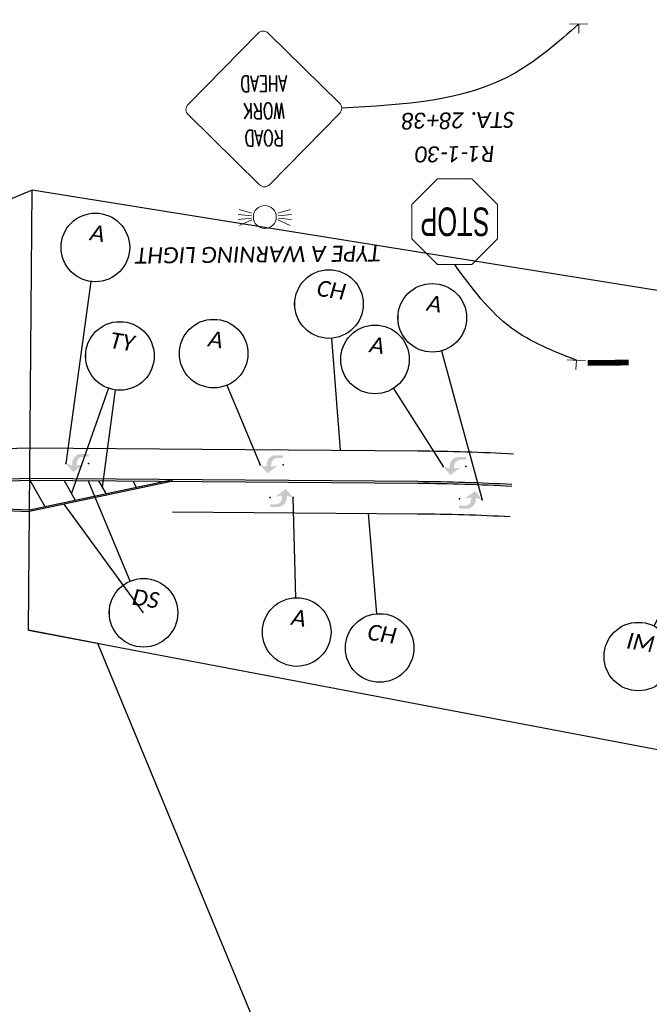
# Model space of a CAD drawing. Header units: feet. Extents: x 2244015 to 2247220, y 592506 to 600255.
# Tile 9 of 12: x 2246003 to 2246224, y 596058 to 596402. Entities that reach past the tile are written whole.
import ezdxf
from ezdxf import colors
from ezdxf.entities.mleader import LeaderData, LeaderLine
from ezdxf.enums import TextEntityAlignment as Align
from ezdxf.math import Vec2, Vec3

# ---------------------------------------------------------------- set-up
doc = ezdxf.new("R2010")
doc.units = ezdxf.units.FT
doc.header["$MEASUREMENT"] = 0
doc.set_wipeout_variables(frame=1)
doc.linetypes.add('dsolidcl', pattern=[0])
for name, color, linetype in [('MT_P_Stop_Line', 7, 'Continuous'), ('PM_P_Cells', 7, 'Continuous'), ('PM_P_Channelizing_Line', 7, 'Continuous'), ('PM_P_CL_Double_Solid', 2, 'dsolidcl'), ('PM_P_Transverse_Line', 7, 'Continuous'), ('SN_P_Signs', 120, 'Continuous'), ('SN_X_Public', 3, 'Continuous'), ('TX_P_20', 7, 'Continuous')]:
    doc.layers.add(name, color=color, linetype=linetype)
doc.layers.add('PM_P_Cells (Construction)', color=7, linetype='Continuous', lineweight=0)
doc.layers.add('SC_Scratch1', color=7, linetype='Continuous', plot=False)
doc.styles.add('P_Slanted_Normal', font='calibrii.ttf', dxfattribs={"height": 0.14})
doc.styles.add('S', font='SIMPLEX', dxfattribs={"width": 0.7})
doc.styles.add('Straight-Normal', font='font30.shx', dxfattribs={"height": 0.14})

# ---------------------------------------------------------------- blocks, each defined once
blk = doc.blocks.new('PMRTP')
at = {"layer": 'PM_P_Cells', "linetype": 'Continuous', "lineweight": 0}
blk.add_hatch(color=7, dxfattribs=at).paths.add_polyline_path([(-5.52, 3.33, -0.418865), (-2.24, 0), (-2.24, 0), (-2.24, -0.67), (0, 0), (-2.56, -3), (-6.08, -0.33), (-3.84, -0.67), (-3.84, 0.04, 0.414214), (-6.14, 2.33), (-8, 2.33), (-8, 3.33)])
at = {"layer": 'PM_P_Cells (Construction)', "color": 7, "linetype": 'Continuous', "lineweight": 30}
for p in [(-8, 0), (0, 0)]:
    blk.add_point(p, dxfattribs=at)
blk = doc.blocks.new('*U1048')
blk.add_wipeout([(-0.298, 0.023), (-0.2955, 0.0451), (-0.2906, 0.0699), (-0.2848, 0.0906), (-0.2772, 0.1119), (-0.2675, 0.1334), (-0.2565, 0.1534), (-0.2448, 0.1715), (-0.2336, 0.1865), (-0.2207, 0.2016), (-0.2056, 0.217), (-0.1877, 0.2327), (-0.1718, 0.2446), (-0.1581, 0.2537), (-0.1415, 0.2633), (-0.124, 0.272), (-0.105, 0.2799), (-0.0838, 0.2869), (-0.058, 0.2932), (-0.0359, 0.2967), (-0.0124, 0.2987), (0, 0.2989), (0.0216, 0.2981), (0.0435, 0.2957), (0.0689, 0.2909), (0.0901, 0.285), (0.1109, 0.2776), (0.1354, 0.2665), (0.1535, 0.2565), (0.17, 0.2459), (0.1872, 0.233), (0.2031, 0.2193), (0.2174, 0.2051), (0.2295, 0.1915), (0.2399, 0.1783), (0.253, 0.1592), (0.2635, 0.141), (0.2727, 0.1223), (0.2805, 0.1032), (0.2862, 0.086), (0.2911, 0.0679), (0.2941, 0.053), (0.2965, 0.0374), (0.2983, 0.018), (0.2989, 0), (0.2982, -0.0197), (0.2961, -0.0403), (0.2929, -0.0595), (0.2889, -0.0764), (0.2841, -0.0929), (0.2782, -0.1093), (0.2725, -0.1228), (0.2633, -0.1415), (0.2543, -0.157), (0.2448, -0.1714), (0.232, -0.1884), (0.2205, -0.2018), (0.2114, -0.2113), (0.198, -0.2239), (0.1884, -0.232), (0.1723, -0.2442), (0.1512, -0.2578), (0.1288, -0.2697), (0.1125, -0.2769), (0.0939, -0.2837), (0.0695, -0.2907), (0.0567, -0.2935), (0.0384, -0.2964), (0.0247, -0.2979), (0.0106, -0.2987), (0, -0.2989), (-0.0062, -0.2988), (-0.0176, -0.2984), (-0.0278, -0.2976), (-0.0396, -0.2962), (-0.0516, -0.2944), (-0.0643, -0.2919), (-0.0772, -0.2887), (-0.0923, -0.2843), (-0.1152, -0.2758), (-0.1348, -0.2668), (-0.1505, -0.2582), (-0.168, -0.2472), (-0.1821, -0.237), (-0.1989, -0.2231), (-0.218, -0.2045), (-0.2316, -0.1889), (-0.2458, -0.1701), (-0.2553, -0.1554), (-0.2655, -0.1372), (-0.2748, -0.1176), (-0.2828, -0.0969), (-0.2896, -0.0739), (-0.2939, -0.0542), (-0.297, -0.0333), (-0.2985, -0.0149), (-0.2989, 0)])
at = {"flags": 128}
blk.add_lwpolyline([(0.0063, -0.2999), (0.0398, -1.9067)], dxfattribs=at)
blk.add_circle((0, 0), 0.3)
at = {"style": 'P_Slanted_Normal', "flags": 8}
for tag, p in [('ITEMTYPE', (0, 0.125)), ('ITEMNUMBER', (0, -0.125))]:
    blk.add_attdef(tag, text='', height=0.14, dxfattribs=at).set_placement(p, align=Align.MIDDLE_CENTER)
blk = doc.blocks.new('*U1049')
blk.add_wipeout([(-0.298, 0.023), (-0.2955, 0.0451), (-0.2906, 0.0699), (-0.2848, 0.0906), (-0.2772, 0.1119), (-0.2675, 0.1334), (-0.2565, 0.1534), (-0.2448, 0.1715), (-0.2336, 0.1865), (-0.2207, 0.2016), (-0.2056, 0.217), (-0.1877, 0.2327), (-0.1718, 0.2446), (-0.1581, 0.2537), (-0.1415, 0.2633), (-0.124, 0.272), (-0.105, 0.2799), (-0.0838, 0.2869), (-0.058, 0.2932), (-0.0359, 0.2967), (-0.0124, 0.2987), (0, 0.2989), (0.0216, 0.2981), (0.0435, 0.2957), (0.0689, 0.2909), (0.0901, 0.285), (0.1109, 0.2776), (0.1354, 0.2665), (0.1535, 0.2565), (0.17, 0.2459), (0.1872, 0.233), (0.2031, 0.2193), (0.2174, 0.2051), (0.2295, 0.1915), (0.2399, 0.1783), (0.253, 0.1592), (0.2635, 0.141), (0.2727, 0.1223), (0.2805, 0.1032), (0.2862, 0.086), (0.2911, 0.0679), (0.2941, 0.053), (0.2965, 0.0374), (0.2983, 0.018), (0.2989, 0), (0.2982, -0.0197), (0.2961, -0.0403), (0.2929, -0.0595), (0.2889, -0.0764), (0.2841, -0.0929), (0.2782, -0.1093), (0.2725, -0.1228), (0.2633, -0.1415), (0.2543, -0.157), (0.2448, -0.1714), (0.232, -0.1884), (0.2205, -0.2018), (0.2114, -0.2113), (0.198, -0.2239), (0.1884, -0.232), (0.1723, -0.2442), (0.1512, -0.2578), (0.1288, -0.2697), (0.1125, -0.2769), (0.0939, -0.2837), (0.0695, -0.2907), (0.0567, -0.2935), (0.0384, -0.2964), (0.0247, -0.2979), (0.0106, -0.2987), (0, -0.2989), (-0.0062, -0.2988), (-0.0176, -0.2984), (-0.0278, -0.2976), (-0.0396, -0.2962), (-0.0516, -0.2944), (-0.0643, -0.2919), (-0.0772, -0.2887), (-0.0923, -0.2843), (-0.1152, -0.2758), (-0.1348, -0.2668), (-0.1505, -0.2582), (-0.168, -0.2472), (-0.1821, -0.237), (-0.1989, -0.2231), (-0.218, -0.2045), (-0.2316, -0.1889), (-0.2458, -0.1701), (-0.2553, -0.1554), (-0.2655, -0.1372), (-0.2748, -0.1176), (-0.2828, -0.0969), (-0.2896, -0.0739), (-0.2939, -0.0542), (-0.297, -0.0333), (-0.2985, -0.0149), (-0.2989, 0)])
at = {"flags": 128}
blk.add_lwpolyline([(0.1576, -0.2553), (0.5537, -0.8971)], dxfattribs=at)
blk.add_circle((0, 0), 0.3)
at = {"style": 'P_Slanted_Normal', "flags": 8}
for tag, p in [('ITEMTYPE', (0, 0.125)), ('ITEMNUMBER', (0, -0.125))]:
    blk.add_attdef(tag, text='', height=0.14, dxfattribs=at).set_placement(p, align=Align.MIDDLE_CENTER)
blk = doc.blocks.new('*U1050')
blk.add_wipeout([(-0.298, 0.023), (-0.2955, 0.0451), (-0.2906, 0.0699), (-0.2848, 0.0906), (-0.2772, 0.1119), (-0.2675, 0.1334), (-0.2565, 0.1534), (-0.2448, 0.1715), (-0.2336, 0.1865), (-0.2207, 0.2016), (-0.2056, 0.217), (-0.1877, 0.2327), (-0.1718, 0.2446), (-0.1581, 0.2537), (-0.1415, 0.2633), (-0.124, 0.272), (-0.105, 0.2799), (-0.0838, 0.2869), (-0.058, 0.2932), (-0.0359, 0.2967), (-0.0124, 0.2987), (0, 0.2989), (0.0216, 0.2981), (0.0435, 0.2957), (0.0689, 0.2909), (0.0901, 0.285), (0.1109, 0.2776), (0.1354, 0.2665), (0.1535, 0.2565), (0.17, 0.2459), (0.1872, 0.233), (0.2031, 0.2193), (0.2174, 0.2051), (0.2295, 0.1915), (0.2399, 0.1783), (0.253, 0.1592), (0.2635, 0.141), (0.2727, 0.1223), (0.2805, 0.1032), (0.2862, 0.086), (0.2911, 0.0679), (0.2941, 0.053), (0.2965, 0.0374), (0.2983, 0.018), (0.2989, 0), (0.2982, -0.0197), (0.2961, -0.0403), (0.2929, -0.0595), (0.2889, -0.0764), (0.2841, -0.0929), (0.2782, -0.1093), (0.2725, -0.1228), (0.2633, -0.1415), (0.2543, -0.157), (0.2448, -0.1714), (0.232, -0.1884), (0.2205, -0.2018), (0.2114, -0.2113), (0.198, -0.2239), (0.1884, -0.232), (0.1723, -0.2442), (0.1512, -0.2578), (0.1288, -0.2697), (0.1125, -0.2769), (0.0939, -0.2837), (0.0695, -0.2907), (0.0567, -0.2935), (0.0384, -0.2964), (0.0247, -0.2979), (0.0106, -0.2987), (0, -0.2989), (-0.0062, -0.2988), (-0.0176, -0.2984), (-0.0278, -0.2976), (-0.0396, -0.2962), (-0.0516, -0.2944), (-0.0643, -0.2919), (-0.0772, -0.2887), (-0.0923, -0.2843), (-0.1152, -0.2758), (-0.1348, -0.2668), (-0.1505, -0.2582), (-0.168, -0.2472), (-0.1821, -0.237), (-0.1989, -0.2231), (-0.218, -0.2045), (-0.2316, -0.1889), (-0.2458, -0.1701), (-0.2553, -0.1554), (-0.2655, -0.1372), (-0.2748, -0.1176), (-0.2828, -0.0969), (-0.2896, -0.0739), (-0.2939, -0.0542), (-0.297, -0.0333), (-0.2985, -0.0149), (-0.2989, 0)])
at = {"flags": 128}
blk.add_lwpolyline([(-0.0549, 0.2949), (-0.2154, 1.1572)], dxfattribs=at)
blk.add_circle((0, 0), 0.3)
at = {"style": 'P_Slanted_Normal', "flags": 8}
for tag, p in [('ITEMTYPE', (0, 0.125)), ('ITEMNUMBER', (0, -0.125))]:
    blk.add_attdef(tag, text='', height=0.14, dxfattribs=at).set_placement(p, align=Align.MIDDLE_CENTER)
blk = doc.blocks.new('*U1051')
blk.add_wipeout([(-0.298, 0.023), (-0.2955, 0.0451), (-0.2906, 0.0699), (-0.2848, 0.0906), (-0.2772, 0.1119), (-0.2675, 0.1334), (-0.2565, 0.1534), (-0.2448, 0.1715), (-0.2336, 0.1865), (-0.2207, 0.2016), (-0.2056, 0.217), (-0.1877, 0.2327), (-0.1718, 0.2446), (-0.1581, 0.2537), (-0.1415, 0.2633), (-0.124, 0.272), (-0.105, 0.2799), (-0.0838, 0.2869), (-0.058, 0.2932), (-0.0359, 0.2967), (-0.0124, 0.2987), (0, 0.2989), (0.0216, 0.2981), (0.0435, 0.2957), (0.0689, 0.2909), (0.0901, 0.285), (0.1109, 0.2776), (0.1354, 0.2665), (0.1535, 0.2565), (0.17, 0.2459), (0.1872, 0.233), (0.2031, 0.2193), (0.2174, 0.2051), (0.2295, 0.1915), (0.2399, 0.1783), (0.253, 0.1592), (0.2635, 0.141), (0.2727, 0.1223), (0.2805, 0.1032), (0.2862, 0.086), (0.2911, 0.0679), (0.2941, 0.053), (0.2965, 0.0374), (0.2983, 0.018), (0.2989, 0), (0.2982, -0.0197), (0.2961, -0.0403), (0.2929, -0.0595), (0.2889, -0.0764), (0.2841, -0.0929), (0.2782, -0.1093), (0.2725, -0.1228), (0.2633, -0.1415), (0.2543, -0.157), (0.2448, -0.1714), (0.232, -0.1884), (0.2205, -0.2018), (0.2114, -0.2113), (0.198, -0.2239), (0.1884, -0.232), (0.1723, -0.2442), (0.1512, -0.2578), (0.1288, -0.2697), (0.1125, -0.2769), (0.0939, -0.2837), (0.0695, -0.2907), (0.0567, -0.2935), (0.0384, -0.2964), (0.0247, -0.2979), (0.0106, -0.2987), (0, -0.2989), (-0.0062, -0.2988), (-0.0176, -0.2984), (-0.0278, -0.2976), (-0.0396, -0.2962), (-0.0516, -0.2944), (-0.0643, -0.2919), (-0.0772, -0.2887), (-0.0923, -0.2843), (-0.1152, -0.2758), (-0.1348, -0.2668), (-0.1505, -0.2582), (-0.168, -0.2472), (-0.1821, -0.237), (-0.1989, -0.2231), (-0.218, -0.2045), (-0.2316, -0.1889), (-0.2458, -0.1701), (-0.2553, -0.1554), (-0.2655, -0.1372), (-0.2748, -0.1176), (-0.2828, -0.0969), (-0.2896, -0.0739), (-0.2939, -0.0542), (-0.297, -0.0333), (-0.2985, -0.0149), (-0.2989, 0)])
at = {"flags": 128}
blk.add_lwpolyline([(0.1986, -0.2248), (0.7348, -0.8318)], dxfattribs=at)
blk.add_circle((0, 0), 0.3)
at = {"style": 'P_Slanted_Normal', "flags": 8}
for tag, p in [('ITEMTYPE', (0, 0.125)), ('ITEMNUMBER', (0, -0.125))]:
    blk.add_attdef(tag, text='', height=0.14, dxfattribs=at).set_placement(p, align=Align.MIDDLE_CENTER)
blk = doc.blocks.new('*U1066')
blk.add_wipeout([(-0.298, 0.023), (-0.2955, 0.0451), (-0.2906, 0.0699), (-0.2848, 0.0906), (-0.2772, 0.1119), (-0.2675, 0.1334), (-0.2565, 0.1534), (-0.2448, 0.1715), (-0.2336, 0.1865), (-0.2207, 0.2016), (-0.2056, 0.217), (-0.1877, 0.2327), (-0.1718, 0.2446), (-0.1581, 0.2537), (-0.1415, 0.2633), (-0.124, 0.272), (-0.105, 0.2799), (-0.0838, 0.2869), (-0.058, 0.2932), (-0.0359, 0.2967), (-0.0124, 0.2987), (0, 0.2989), (0.0216, 0.2981), (0.0435, 0.2957), (0.0689, 0.2909), (0.0901, 0.285), (0.1109, 0.2776), (0.1354, 0.2665), (0.1535, 0.2565), (0.17, 0.2459), (0.1872, 0.233), (0.2031, 0.2193), (0.2174, 0.2051), (0.2295, 0.1915), (0.2399, 0.1783), (0.253, 0.1592), (0.2635, 0.141), (0.2727, 0.1223), (0.2805, 0.1032), (0.2862, 0.086), (0.2911, 0.0679), (0.2941, 0.053), (0.2965, 0.0374), (0.2983, 0.018), (0.2989, 0), (0.2982, -0.0197), (0.2961, -0.0403), (0.2929, -0.0595), (0.2889, -0.0764), (0.2841, -0.0929), (0.2782, -0.1093), (0.2725, -0.1228), (0.2633, -0.1415), (0.2543, -0.157), (0.2448, -0.1714), (0.232, -0.1884), (0.2205, -0.2018), (0.2114, -0.2113), (0.198, -0.2239), (0.1884, -0.232), (0.1723, -0.2442), (0.1512, -0.2578), (0.1288, -0.2697), (0.1125, -0.2769), (0.0939, -0.2837), (0.0695, -0.2907), (0.0567, -0.2935), (0.0384, -0.2964), (0.0247, -0.2979), (0.0106, -0.2987), (0, -0.2989), (-0.0062, -0.2988), (-0.0176, -0.2984), (-0.0278, -0.2976), (-0.0396, -0.2962), (-0.0516, -0.2944), (-0.0643, -0.2919), (-0.0772, -0.2887), (-0.0923, -0.2843), (-0.1152, -0.2758), (-0.1348, -0.2668), (-0.1505, -0.2582), (-0.168, -0.2472), (-0.1821, -0.237), (-0.1989, -0.2231), (-0.218, -0.2045), (-0.2316, -0.1889), (-0.2458, -0.1701), (-0.2553, -0.1554), (-0.2655, -0.1372), (-0.2748, -0.1176), (-0.2828, -0.0969), (-0.2896, -0.0739), (-0.2939, -0.0542), (-0.297, -0.0333), (-0.2985, -0.0149), (-0.2989, 0)])
at = {"flags": 128}
blk.add_lwpolyline([(0.1237, -0.2733), (0.6809, -1.5048)], dxfattribs=at)
blk.add_circle((0, 0), 0.3)
at = {"style": 'P_Slanted_Normal', "flags": 8}
for tag, p in [('ITEMTYPE', (0, 0.125)), ('ITEMNUMBER', (0, -0.125))]:
    blk.add_attdef(tag, text='', height=0.14, dxfattribs=at).set_placement(p, align=Align.MIDDLE_CENTER)
blk = doc.blocks.new('*U1057')
blk.add_wipeout([(-0.298, 0.023), (-0.2955, 0.0451), (-0.2906, 0.0699), (-0.2848, 0.0906), (-0.2772, 0.1119), (-0.2675, 0.1334), (-0.2565, 0.1534), (-0.2448, 0.1715), (-0.2336, 0.1865), (-0.2207, 0.2016), (-0.2056, 0.217), (-0.1877, 0.2327), (-0.1718, 0.2446), (-0.1581, 0.2537), (-0.1415, 0.2633), (-0.124, 0.272), (-0.105, 0.2799), (-0.0838, 0.2869), (-0.058, 0.2932), (-0.0359, 0.2967), (-0.0124, 0.2987), (0, 0.2989), (0.0216, 0.2981), (0.0435, 0.2957), (0.0689, 0.2909), (0.0901, 0.285), (0.1109, 0.2776), (0.1354, 0.2665), (0.1535, 0.2565), (0.17, 0.2459), (0.1872, 0.233), (0.2031, 0.2193), (0.2174, 0.2051), (0.2295, 0.1915), (0.2399, 0.1783), (0.253, 0.1592), (0.2635, 0.141), (0.2727, 0.1223), (0.2805, 0.1032), (0.2862, 0.086), (0.2911, 0.0679), (0.2941, 0.053), (0.2965, 0.0374), (0.2983, 0.018), (0.2989, 0), (0.2982, -0.0197), (0.2961, -0.0403), (0.2929, -0.0595), (0.2889, -0.0764), (0.2841, -0.0929), (0.2782, -0.1093), (0.2725, -0.1228), (0.2633, -0.1415), (0.2543, -0.157), (0.2448, -0.1714), (0.232, -0.1884), (0.2205, -0.2018), (0.2114, -0.2113), (0.198, -0.2239), (0.1884, -0.232), (0.1723, -0.2442), (0.1512, -0.2578), (0.1288, -0.2697), (0.1125, -0.2769), (0.0939, -0.2837), (0.0695, -0.2907), (0.0567, -0.2935), (0.0384, -0.2964), (0.0247, -0.2979), (0.0106, -0.2987), (0, -0.2989), (-0.0062, -0.2988), (-0.0176, -0.2984), (-0.0278, -0.2976), (-0.0396, -0.2962), (-0.0516, -0.2944), (-0.0643, -0.2919), (-0.0772, -0.2887), (-0.0923, -0.2843), (-0.1152, -0.2758), (-0.1348, -0.2668), (-0.1505, -0.2582), (-0.168, -0.2472), (-0.1821, -0.237), (-0.1989, -0.2231), (-0.218, -0.2045), (-0.2316, -0.1889), (-0.2458, -0.1701), (-0.2553, -0.1554), (-0.2655, -0.1372), (-0.2748, -0.1176), (-0.2828, -0.0969), (-0.2896, -0.0739), (-0.2939, -0.0542), (-0.297, -0.0333), (-0.2985, -0.0149), (-0.2989, 0)])
at = {"flags": 128}
blk.add_lwpolyline([(-0.158, 0.255), (-0.6601, 1.0658)], dxfattribs=at)
blk.add_circle((0, 0), 0.3)
at = {"style": 'P_Slanted_Normal', "flags": 8}
for tag, p in [('ITEMTYPE', (0, 0.125)), ('ITEMNUMBER', (0, -0.125))]:
    blk.add_attdef(tag, text='', height=0.14, dxfattribs=at).set_placement(p, align=Align.MIDDLE_CENTER)
blk = doc.blocks.new('*U1058')
blk.add_wipeout([(-0.298, 0.023), (-0.2955, 0.0451), (-0.2906, 0.0699), (-0.2848, 0.0906), (-0.2772, 0.1119), (-0.2675, 0.1334), (-0.2565, 0.1534), (-0.2448, 0.1715), (-0.2336, 0.1865), (-0.2207, 0.2016), (-0.2056, 0.217), (-0.1877, 0.2327), (-0.1718, 0.2446), (-0.1581, 0.2537), (-0.1415, 0.2633), (-0.124, 0.272), (-0.105, 0.2799), (-0.0838, 0.2869), (-0.058, 0.2932), (-0.0359, 0.2967), (-0.0124, 0.2987), (0, 0.2989), (0.0216, 0.2981), (0.0435, 0.2957), (0.0689, 0.2909), (0.0901, 0.285), (0.1109, 0.2776), (0.1354, 0.2665), (0.1535, 0.2565), (0.17, 0.2459), (0.1872, 0.233), (0.2031, 0.2193), (0.2174, 0.2051), (0.2295, 0.1915), (0.2399, 0.1783), (0.253, 0.1592), (0.2635, 0.141), (0.2727, 0.1223), (0.2805, 0.1032), (0.2862, 0.086), (0.2911, 0.0679), (0.2941, 0.053), (0.2965, 0.0374), (0.2983, 0.018), (0.2989, 0), (0.2982, -0.0197), (0.2961, -0.0403), (0.2929, -0.0595), (0.2889, -0.0764), (0.2841, -0.0929), (0.2782, -0.1093), (0.2725, -0.1228), (0.2633, -0.1415), (0.2543, -0.157), (0.2448, -0.1714), (0.232, -0.1884), (0.2205, -0.2018), (0.2114, -0.2113), (0.198, -0.2239), (0.1884, -0.232), (0.1723, -0.2442), (0.1512, -0.2578), (0.1288, -0.2697), (0.1125, -0.2769), (0.0939, -0.2837), (0.0695, -0.2907), (0.0567, -0.2935), (0.0384, -0.2964), (0.0247, -0.2979), (0.0106, -0.2987), (0, -0.2989), (-0.0062, -0.2988), (-0.0176, -0.2984), (-0.0278, -0.2976), (-0.0396, -0.2962), (-0.0516, -0.2944), (-0.0643, -0.2919), (-0.0772, -0.2887), (-0.0923, -0.2843), (-0.1152, -0.2758), (-0.1348, -0.2668), (-0.1505, -0.2582), (-0.168, -0.2472), (-0.1821, -0.237), (-0.1989, -0.2231), (-0.218, -0.2045), (-0.2316, -0.1889), (-0.2458, -0.1701), (-0.2553, -0.1554), (-0.2655, -0.1372), (-0.2748, -0.1176), (-0.2828, -0.0969), (-0.2896, -0.0739), (-0.2939, -0.0542), (-0.297, -0.0333), (-0.2985, -0.0149), (-0.2989, 0)])
at = {"flags": 128}
blk.add_lwpolyline([(0.0066, -0.2999), (0.0256, -1.1576)], dxfattribs=at)
blk.add_circle((0, 0), 0.3)
at = {"style": 'P_Slanted_Normal', "flags": 8}
for tag, p in [('ITEMTYPE', (0, 0.125)), ('ITEMNUMBER', (0, -0.125))]:
    blk.add_attdef(tag, text='', height=0.14, dxfattribs=at).set_placement(p, align=Align.MIDDLE_CENTER)
blk = doc.blocks.new('*U1059')
blk.add_wipeout([(-0.298, 0.023), (-0.2955, 0.0451), (-0.2906, 0.0699), (-0.2848, 0.0906), (-0.2772, 0.1119), (-0.2675, 0.1334), (-0.2565, 0.1534), (-0.2448, 0.1715), (-0.2336, 0.1865), (-0.2207, 0.2016), (-0.2056, 0.217), (-0.1877, 0.2327), (-0.1718, 0.2446), (-0.1581, 0.2537), (-0.1415, 0.2633), (-0.124, 0.272), (-0.105, 0.2799), (-0.0838, 0.2869), (-0.058, 0.2932), (-0.0359, 0.2967), (-0.0124, 0.2987), (0, 0.2989), (0.0216, 0.2981), (0.0435, 0.2957), (0.0689, 0.2909), (0.0901, 0.285), (0.1109, 0.2776), (0.1354, 0.2665), (0.1535, 0.2565), (0.17, 0.2459), (0.1872, 0.233), (0.2031, 0.2193), (0.2174, 0.2051), (0.2295, 0.1915), (0.2399, 0.1783), (0.253, 0.1592), (0.2635, 0.141), (0.2727, 0.1223), (0.2805, 0.1032), (0.2862, 0.086), (0.2911, 0.0679), (0.2941, 0.053), (0.2965, 0.0374), (0.2983, 0.018), (0.2989, 0), (0.2982, -0.0197), (0.2961, -0.0403), (0.2929, -0.0595), (0.2889, -0.0764), (0.2841, -0.0929), (0.2782, -0.1093), (0.2725, -0.1228), (0.2633, -0.1415), (0.2543, -0.157), (0.2448, -0.1714), (0.232, -0.1884), (0.2205, -0.2018), (0.2114, -0.2113), (0.198, -0.2239), (0.1884, -0.232), (0.1723, -0.2442), (0.1512, -0.2578), (0.1288, -0.2697), (0.1125, -0.2769), (0.0939, -0.2837), (0.0695, -0.2907), (0.0567, -0.2935), (0.0384, -0.2964), (0.0247, -0.2979), (0.0106, -0.2987), (0, -0.2989), (-0.0062, -0.2988), (-0.0176, -0.2984), (-0.0278, -0.2976), (-0.0396, -0.2962), (-0.0516, -0.2944), (-0.0643, -0.2919), (-0.0772, -0.2887), (-0.0923, -0.2843), (-0.1152, -0.2758), (-0.1348, -0.2668), (-0.1505, -0.2582), (-0.168, -0.2472), (-0.1821, -0.237), (-0.1989, -0.2231), (-0.218, -0.2045), (-0.2316, -0.1889), (-0.2458, -0.1701), (-0.2553, -0.1554), (-0.2655, -0.1372), (-0.2748, -0.1176), (-0.2828, -0.0969), (-0.2896, -0.0739), (-0.2939, -0.0542), (-0.297, -0.0333), (-0.2985, -0.0149), (-0.2989, 0)])
at = {"flags": 128}
blk.add_lwpolyline([(-0.0711, 0.2915), (-0.2799, 1.1475)], dxfattribs=at)
blk.add_circle((0, 0), 0.3)
at = {"style": 'P_Slanted_Normal', "flags": 8}
for tag, p in [('ITEMTYPE', (0, 0.125)), ('ITEMNUMBER', (0, -0.125))]:
    blk.add_attdef(tag, text='', height=0.14, dxfattribs=at).set_placement(p, align=Align.MIDDLE_CENTER)
blk = doc.blocks.new('*U1060')
blk.add_wipeout([(-0.298, 0.023), (-0.2955, 0.0451), (-0.2906, 0.0699), (-0.2848, 0.0906), (-0.2772, 0.1119), (-0.2675, 0.1334), (-0.2565, 0.1534), (-0.2448, 0.1715), (-0.2336, 0.1865), (-0.2207, 0.2016), (-0.2056, 0.217), (-0.1877, 0.2327), (-0.1718, 0.2446), (-0.1581, 0.2537), (-0.1415, 0.2633), (-0.124, 0.272), (-0.105, 0.2799), (-0.0838, 0.2869), (-0.058, 0.2932), (-0.0359, 0.2967), (-0.0124, 0.2987), (0, 0.2989), (0.0216, 0.2981), (0.0435, 0.2957), (0.0689, 0.2909), (0.0901, 0.285), (0.1109, 0.2776), (0.1354, 0.2665), (0.1535, 0.2565), (0.17, 0.2459), (0.1872, 0.233), (0.2031, 0.2193), (0.2174, 0.2051), (0.2295, 0.1915), (0.2399, 0.1783), (0.253, 0.1592), (0.2635, 0.141), (0.2727, 0.1223), (0.2805, 0.1032), (0.2862, 0.086), (0.2911, 0.0679), (0.2941, 0.053), (0.2965, 0.0374), (0.2983, 0.018), (0.2989, 0), (0.2982, -0.0197), (0.2961, -0.0403), (0.2929, -0.0595), (0.2889, -0.0764), (0.2841, -0.0929), (0.2782, -0.1093), (0.2725, -0.1228), (0.2633, -0.1415), (0.2543, -0.157), (0.2448, -0.1714), (0.232, -0.1884), (0.2205, -0.2018), (0.2114, -0.2113), (0.198, -0.2239), (0.1884, -0.232), (0.1723, -0.2442), (0.1512, -0.2578), (0.1288, -0.2697), (0.1125, -0.2769), (0.0939, -0.2837), (0.0695, -0.2907), (0.0567, -0.2935), (0.0384, -0.2964), (0.0247, -0.2979), (0.0106, -0.2987), (0, -0.2989), (-0.0062, -0.2988), (-0.0176, -0.2984), (-0.0278, -0.2976), (-0.0396, -0.2962), (-0.0516, -0.2944), (-0.0643, -0.2919), (-0.0772, -0.2887), (-0.0923, -0.2843), (-0.1152, -0.2758), (-0.1348, -0.2668), (-0.1505, -0.2582), (-0.168, -0.2472), (-0.1821, -0.237), (-0.1989, -0.2231), (-0.218, -0.2045), (-0.2316, -0.1889), (-0.2458, -0.1701), (-0.2553, -0.1554), (-0.2655, -0.1372), (-0.2748, -0.1176), (-0.2828, -0.0969), (-0.2896, -0.0739), (-0.2939, -0.0542), (-0.297, -0.0333), (-0.2985, -0.0149), (-0.2989, 0)])
at = {"flags": 128}
blk.add_lwpolyline([(0.0694, -0.2919), (0.2965, -1.2467)], dxfattribs=at)
blk.add_circle((0, 0), 0.3)
at = {"style": 'P_Slanted_Normal', "flags": 8}
for tag, p in [('ITEMTYPE', (0, 0.125)), ('ITEMNUMBER', (0, -0.125))]:
    blk.add_attdef(tag, text='', height=0.14, dxfattribs=at).set_placement(p, align=Align.MIDDLE_CENTER)
blk = doc.blocks.new('*U1072')
blk.add_wipeout([(-0.298, 0.023), (-0.2955, 0.0451), (-0.2906, 0.0699), (-0.2848, 0.0906), (-0.2772, 0.1119), (-0.2675, 0.1334), (-0.2565, 0.1534), (-0.2448, 0.1715), (-0.2336, 0.1865), (-0.2207, 0.2016), (-0.2056, 0.217), (-0.1877, 0.2327), (-0.1718, 0.2446), (-0.1581, 0.2537), (-0.1415, 0.2633), (-0.124, 0.272), (-0.105, 0.2799), (-0.0838, 0.2869), (-0.058, 0.2932), (-0.0359, 0.2967), (-0.0124, 0.2987), (0, 0.2989), (0.0216, 0.2981), (0.0435, 0.2957), (0.0689, 0.2909), (0.0901, 0.285), (0.1109, 0.2776), (0.1354, 0.2665), (0.1535, 0.2565), (0.17, 0.2459), (0.1872, 0.233), (0.2031, 0.2193), (0.2174, 0.2051), (0.2295, 0.1915), (0.2399, 0.1783), (0.253, 0.1592), (0.2635, 0.141), (0.2727, 0.1223), (0.2805, 0.1032), (0.2862, 0.086), (0.2911, 0.0679), (0.2941, 0.053), (0.2965, 0.0374), (0.2983, 0.018), (0.2989, 0), (0.2982, -0.0197), (0.2961, -0.0403), (0.2929, -0.0595), (0.2889, -0.0764), (0.2841, -0.0929), (0.2782, -0.1093), (0.2725, -0.1228), (0.2633, -0.1415), (0.2543, -0.157), (0.2448, -0.1714), (0.232, -0.1884), (0.2205, -0.2018), (0.2114, -0.2113), (0.198, -0.2239), (0.1884, -0.232), (0.1723, -0.2442), (0.1512, -0.2578), (0.1288, -0.2697), (0.1125, -0.2769), (0.0939, -0.2837), (0.0695, -0.2907), (0.0567, -0.2935), (0.0384, -0.2964), (0.0247, -0.2979), (0.0106, -0.2987), (0, -0.2989), (-0.0062, -0.2988), (-0.0176, -0.2984), (-0.0278, -0.2976), (-0.0396, -0.2962), (-0.0516, -0.2944), (-0.0643, -0.2919), (-0.0772, -0.2887), (-0.0923, -0.2843), (-0.1152, -0.2758), (-0.1348, -0.2668), (-0.1505, -0.2582), (-0.168, -0.2472), (-0.1821, -0.237), (-0.1989, -0.2231), (-0.218, -0.2045), (-0.2316, -0.1889), (-0.2458, -0.1701), (-0.2553, -0.1554), (-0.2655, -0.1372), (-0.2748, -0.1176), (-0.2828, -0.0969), (-0.2896, -0.0739), (-0.2939, -0.0542), (-0.297, -0.0333), (-0.2985, -0.0149), (-0.2989, 0)])
at = {"flags": 128}
blk.add_lwpolyline([(0.0938, 0.285), (0.3774, 1.1467)], dxfattribs=at)
blk.add_circle((0, 0), 0.3)
at = {"style": 'P_Slanted_Normal', "flags": 8}
for tag, p in [('ITEMTYPE', (0, 0.125)), ('ITEMNUMBER', (0, -0.125))]:
    blk.add_attdef(tag, text='', height=0.14, dxfattribs=at).set_placement(p, align=Align.MIDDLE_CENTER)
blk = doc.blocks.new('SGN1PP')
at = {"layer": 'SN_P_Signs', "color": 120, "linetype": 'Continuous', "lineweight": 13}
for p, q in [((0, 0), (-0.08, 0)), ((0, 0.08), (0, -0.08))]:
    blk.add_line(p, q, dxfattribs=at)
blk = doc.blocks.new('A$C69b28fb4')
at = {"layer": 'SN_P_Signs', "linetype": 'Continuous', "lineweight": 13}
for p, q in [((-6, 30), (-15, 21)), ((6, 30), (-6, 30)), ((15, 21), (6, 30)), ((-15, 21), (-15, 9)), ((15, 21), (15, 9)), ((15, 21), (15, 21)), ((-15, 9), (-6, 0)), ((6, 0), (15, 9)), ((15, 9), (15, 9)), ((-6, 0), (6, 0))]:
    blk.add_line(p, q, dxfattribs=at)
at = {"layer": 'SN_P_Signs', "linetype": 'Continuous', "lineweight": 13, "style": 'Straight-Normal', "width": 0.66625}
blk.add_text('STOP', height=10, dxfattribs=at).set_placement((-0.08, 15), align=Align.MIDDLE_CENTER)
blk = doc.blocks.new('SGN1P')
at = {"layer": 'SN_X_Public', "color": 3, "linetype": 'Continuous', "lineweight": 0}
for p, q in [((0, 0), (-0.08, 0)), ((0, 0.08), (0, -0.08))]:
    blk.add_line(p, q, dxfattribs=at)

msp = doc.modelspace()

# ---------------------------------------------------------------- linework, layer by layer
at = {"layer": 'MT_P_Stop_Line', "const_width": 2, "flags": 128}
msp.add_lwpolyline([(2246202.071, 596282.09), (2246216.458, 596282.219)], dxfattribs=at)
at = {"layer": 'PM_P_Channelizing_Line', "flags": 128}
for points in [[(2245813.564, 596248.959), (2245856.998, 596248.616), (2246007.033, 596252.434), (2246142.709, 596251.364, -0.0115099), (2246176.167, 596250.33, -0.0115099)], [(2246056.863, 596230.04), (2246142.535, 596229.365, -0.0115099), (2246174.981, 596228.362, -0.0115099)]]:
    msp.add_lwpolyline(points, format="xyb", dxfattribs=at)
msp.add_lwpolyline([(2245856.998, 596248.616), (2246007.033, 596252.434)], dxfattribs=at)
at = {"layer": 'PM_P_CL_Double_Solid'}
msp.add_line((2246056.948, 596240.71), (2246006.851, 596230.104), dxfattribs=at)
at = {"layer": 'PM_P_CL_Double_Solid', "flags": 128}
for points in [[(2245856.893, 596236.947), (2246006.942, 596241.764), (2246142.625, 596240.694, -0.0115099), (2246175.592, 596239.675, -0.0115099)], [(2245856.914, 596236.287), (2246006.95, 596241.104), (2246142.619, 596240.034, -0.0115099), (2246175.557, 596239.016, -0.0115099)]]:
    msp.add_lwpolyline(points, format="xyb", dxfattribs=at)
for points in [[(2245856.917, 596236.946), (2246006.868, 596230.764), (2246056.953, 596241.37)], [(2245856.89, 596236.287), (2246006.851, 596230.104)]]:
    msp.add_lwpolyline(points, dxfattribs=at)
at = {"layer": 'PM_P_Transverse_Line'}
for p, q in [((2246006.95, 596241.104), (2246012.173, 596231.888)), ((2246018.95, 596241.009), (2246022.839, 596234.146)), ((2246030.95, 596240.915), (2246033.505, 596236.405)), ((2246042.949, 596240.82), (2246044.171, 596238.663))]:
    msp.add_line(p, q, dxfattribs=at)
at = {"layer": 'SC_Scratch1', "color": 2}
for p, q in [((2246677.954, 596234.907), (2246007.743, 596342.527)), ((2246006.53, 596188.61), (2246648.93, 596066.708))]:
    msp.add_line(p, q, dxfattribs=at)
msp.add_lwpolyline([(2246294.689, 595546.014), (2246030.701, 596184.024), (2246006.53, 596188.61), (2246007.743, 596342.527), (2245971.348, 596327.468), (2245874.123, 596562.442), (2245406.068, 596368.775), (2245457.752, 596345.767), (2245456.175, 596145.773), (2245498.477, 596145.44), (2245826.634, 595352.348)], close=True, dxfattribs=at)
at = {"layer": 'SN_P_Signs', "linetype": 'Continuous', "lineweight": 13}
for p, q in [((2246084.487, 596333.561), (2246079.816, 596333.98)), ((2246084.488, 596332.712), (2246079.816, 596332.286)), ((2246084.648, 596334.423), (2246080.137, 596335.71)), ((2246093.66, 596334.434), (2246098.168, 596335.732)), ((2246093.823, 596333.573), (2246098.494, 596334.003)), ((2246093.825, 596332.723), (2246098.497, 596332.309)), ((2246084.572, 596332.158), (2246080.256, 596330.181)), ((2246093.742, 596332.17), (2246098.063, 596330.203))]:
    msp.add_line(p, q, dxfattribs=at)
at = {"layer": 'SN_P_Signs', "linetype": 'Continuous', "lineweight": 13, "flags": 128}
msp.add_lwpolyline([(2246062.286, 596372.458, 0.4142136), (2246062.317, 596368.923), (2246087.287, 596344.398, 0.4142136), (2246090.822, 596344.43), (2246115.347, 596369.399, 0.4142136), (2246115.315, 596372.935), (2246090.345, 596397.459, 0.4142136), (2246086.81, 596397.427)], format="xyb", close=True, dxfattribs=at)
at = {"layer": 'SN_P_Signs', "linetype": 'Continuous', "lineweight": 13}
msp.add_circle((2246089.156, 596333.137), 4.017, dxfattribs=at)
at = {"layer": 'TX_P_20'}
msp.add_spline([(2246198.975, 596400.641), (2246176.679, 596383.477), (2246116.063, 596371.173)], degree=3, dxfattribs=at)

# ---------------------------------------------------------------- block references
at = {"layer": 'PM_P_Cells', "xscale": -1}
for p, rotation in [((2246019.526, 596246.906), 0.2866105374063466), ((2246087.524, 596246.464), 0.2866105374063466), ((2246151.522, 596245.865), 0.2866105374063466), ((2246099.04, 596235.043), 180.2866105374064), ((2246165.204, 596234.16), 177.2211041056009)]:
    msp.add_blockref('PMRTP', p, dxfattribs=dict(at, rotation=rotation))
at = {"layer": 'SN_P_Signs', "xscale": 40, "yscale": 40, "zscale": 40, "rotation": 90.4348099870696}
msp.add_blockref('SGN1PP', (2246198.975, 596400.641), dxfattribs=at)
at = {"layer": 'SN_X_Public', "color": 1, "rotation": 180}
msp.add_blockref('A$C69b28fb4', (2246155.59, 596346.46), dxfattribs=at)
at = {"layer": 'SN_X_Public', "xscale": 39.99999999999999, "yscale": 39.99999999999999, "zscale": 39.99999999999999, "rotation": 87.12617720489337}
msp.add_blockref('SGN1P', (2246198.129, 596283.011), dxfattribs=at)

# ---------------------------------------------------------------- texts
at = {"layer": 'SN_P_Signs', "linetype": 'Continuous', "lineweight": 13, "style": 'S', "width": 0.7}
for s, p in [('AHEAD', (2246088.712, 596382.548)), ('WORK', (2246088.797, 596373.024)), ('ROAD', (2246088.883, 596363.501))]:
    msp.add_text(s, height=5.5554, rotation=180.51493, dxfattribs=at).set_placement(p, align=Align.CENTER)
at = {"layer": 'SN_P_Signs', "style": 'P_Slanted_Normal'}
for s, p in [('STA. 28+38', (2246176.46, 596369.913)), ('R1-1-30', (2246169.541, 596358.028))]:
    msp.add_text(s, height=5.6, rotation=180.51493, dxfattribs=at).set_placement(p)

# ---------------------------------------------------------------- leaders
at = {"layer": 'TX_P_20'}
ml = msp.add_multileader_mtext('Standard', dxfattribs=at)
ml.set_content('EXISTING PAVEMENT MARKINGS', color=256, style='P_Slanted_Normal')
ml.set_leader_properties()
ml.build(insert=Vec2(0, 0))
ml.multileader.update_dxf_attribs({"dogleg_length": 0.215, "arrow_head_size": 7.2, "scale": 40})
ctx = ml.context
ctx.base_point, ctx.scale, ctx.char_height, ctx.arrow_head_size, ctx.landing_gap_size, ctx.plane_origin, ctx.plane_x_axis, ctx.plane_y_axis = Vec3(2246097.981, 595614.155), 40, 5.6, 7.2, 3.6, Vec3(2246381.923, 595566.579), Vec3(-0.3823329, 0.9240246), Vec3(-0.9240246, -0.3823329)
notes = []
notes.append((ctx, [(0, (1, 1, 0), (2246101.271, 595606.206), (-0.3823329, 0.9240246), 8.603, [(2, [(2246038.772, 595560.552), (2246023.092, 595568.702), (2246042.986, 595578.16)], 0, [])])]))
ctx.mtext.insert, ctx.mtext.text_direction, ctx.mtext.rotation, ctx.mtext.width, ctx.mtext.defined_height, ctx.mtext.flow_direction = Vec3(2246093.98, 595616.396), Vec3(-0.3823329, 0.9240246), 1.9631161, 62.69486, 5.782, 5
for ctx, leaders in notes:
    for number, flags, end, landing, length, lines in leaders:
        leader = LeaderData()
        leader.index, (leader.has_last_leader_line, leader.has_dogleg_vector, leader.attachment_direction) = number, flags
        leader.last_leader_point, leader.dogleg_vector, leader.dogleg_length = Vec3(end), Vec3(landing), length
        for number, points, colour, breaks in lines:
            line = LeaderLine()
            line.index, line.vertices, line.color, line.breaks = number, Vec3.list(points), colors.encode_raw_color(colour), breaks
            leader.lines.append(line)
        ctx.leaders.append(leader)

# ---------------------------------------------------------------- next in the draw order: block references
ref = msp.add_blockref('*U1048', (2246029.884, 596322.484), dxfattribs=dict(at, xscale=40, yscale=40, zscale=40, rotation=351))
ref.add_attrib('ITEMTYPE', 'A', dxfattribs={"layer": '0', "height": 5.6, "rotation": 351, "style": 'P_Slanted_Normal'}).set_placement((2246030.667, 596327.423), align=Align.MIDDLE_CENTER)
ref = msp.add_blockref('*U1049', (2246071.261, 596285.372), dxfattribs=dict(at, xscale=40, yscale=40, zscale=40, rotation=351))
ref.add_attrib('ITEMTYPE', 'A', dxfattribs={"layer": '0', "height": 5.6, "rotation": 351, "style": 'P_Slanted_Normal'}).set_placement((2246072.044, 596290.311), align=Align.MIDDLE_CENTER)
ref = msp.add_blockref('*U1051', (2246127.696, 596283.324), dxfattribs=dict(at, xscale=40, yscale=40, zscale=40, rotation=351))
ref.add_attrib('ITEMTYPE', 'A', dxfattribs={"layer": '0', "height": 5.6, "rotation": 351, "style": 'P_Slanted_Normal'}).set_placement((2246128.478, 596288.263), align=Align.MIDDLE_CENTER)
ref = msp.add_blockref('*U1057', (2246046.721, 596194.706), dxfattribs=dict(at, xscale=40, yscale=40, zscale=40, rotation=351))
ref.add_attrib('ITEMTYPE', 'DS', dxfattribs={"layer": '0', "height": 5.6, "rotation": 351, "style": 'P_Slanted_Normal'}).set_placement((2246047.503, 596199.644), align=Align.MIDDLE_CENTER)
ref = msp.add_blockref('*U1050', (2246100.308, 596187.976), dxfattribs=dict(at, xscale=40, yscale=40, zscale=40, rotation=351))
ref.add_attrib('ITEMTYPE', 'A', dxfattribs={"layer": '0', "height": 5.6, "rotation": 351, "style": 'P_Slanted_Normal'}).set_placement((2246101.09, 596192.914), align=Align.MIDDLE_CENTER)

# ---------------------------------------------------------------- next in the draw order: linework, layer by layer
at = {"layer": 'SC_Scratch1', "color": 2}
msp.add_line((2246006.53, 596188.61), (2246007.743, 596342.527), dxfattribs=at)
at = {"layer": 'TX_P_20', "flags": 128}
msp.add_lwpolyline([(2246046.72, 596194.707), (2246019, 596232.676)], dxfattribs=at)

# ---------------------------------------------------------------- next in the draw order: block references
at = {"layer": 'TX_P_20'}
ref = msp.add_blockref('*U1066', (2246147.719, 596297.874), dxfattribs=dict(at, xscale=40, yscale=40, zscale=40, rotation=351))
ref.add_attrib('ITEMTYPE', 'A', dxfattribs={"layer": '0', "height": 5.6, "rotation": 351, "style": 'P_Slanted_Normal'}).set_placement((2246148.501, 596302.812), align=Align.MIDDLE_CENTER)
ref = msp.add_blockref('*U1058', (2246038.461, 596284.555), dxfattribs=dict(at, xscale=40, yscale=40, zscale=40, rotation=351))
ref.add_attrib('ITEMTYPE', 'TY', dxfattribs={"layer": '0', "height": 5.6, "rotation": 351, "style": 'P_Slanted_Normal'}).set_placement((2246039.243, 596289.493), align=Align.MIDDLE_CENTER)
ref = msp.add_blockref('*U1059', (2246129.317, 596182.413), dxfattribs=dict(at, xscale=40, yscale=40, zscale=40, rotation=351))
ref.add_attrib('ITEMTYPE', 'CH', dxfattribs={"layer": '0', "height": 5.6, "rotation": 351, "style": 'P_Slanted_Normal'}).set_placement((2246130.1, 596187.351), align=Align.MIDDLE_CENTER)

# ---------------------------------------------------------------- next in the draw order: linework, layer by layer
at = {"layer": 'TX_P_20', "flags": 128}
msp.add_lwpolyline([(2246034.469, 596273.238), (2246021.508, 596236.496)], dxfattribs=at)
at = {"layer": 'TX_P_20'}
msp.add_spline([(2246198.129, 596283.011), (2246175.562, 596294.187), (2246155.59, 596316.46)], degree=3, dxfattribs=at)

# ---------------------------------------------------------------- next in the draw order: block references
ref = msp.add_blockref('*U1060', (2246111.593, 596302.686), dxfattribs=dict(at, xscale=40, yscale=40, zscale=40, rotation=351))
ref.add_attrib('ITEMTYPE', 'CH', dxfattribs={"layer": '0', "height": 5.6, "rotation": 351, "style": 'P_Slanted_Normal'}).set_placement((2246112.375, 596307.625), align=Align.MIDDLE_CENTER)

# ---------------------------------------------------------------- next in the draw order: texts
at = {"layer": 'SN_P_Signs', "style": 'P_Slanted_Normal'}
msp.add_text('TYPE A WARNING LIGHT', height=5.6, rotation=180.51493, dxfattribs=at).set_placement((2246129.772, 596323.193))

# ---------------------------------------------------------------- next in the draw order: leaders
at = {"layer": 'TX_P_20'}
ml = msp.add_multileader_mtext('Standard', dxfattribs=at)
ml.set_content('EXISTING PAVEMENT MARKINGS', color=256, style='P_Slanted_Normal')
ml.set_leader_properties()
ml.build(insert=Vec2(0, 0))
ml.multileader.update_dxf_attribs({"dogleg_length": 0.215, "arrow_head_size": 7.2, "scale": 40})
ctx = ml.context
ctx.base_point, ctx.scale, ctx.char_height, ctx.arrow_head_size, ctx.landing_gap_size, ctx.plane_origin, ctx.plane_x_axis, ctx.plane_y_axis = Vec3(2246594.171, 596111.979), 40, 5.6, 7.2, 3.6, Vec3(2246926.453, 596062.615), Vec3(0.9876883, -0.1564345), Vec3(0.1564345, 0.9876883)
ctx.text_align_type = 2
notes = []
notes.append((ctx, [(1, (1, 1, 0), (2246650.339, 596103.083), (-0.9876883, 0.1564345), 8.603, [(1, [(2246643.796, 596151.421), (2246637.623, 596141.926)], 0, [])])]))
ctx.mtext.insert, ctx.mtext.text_direction, ctx.mtext.rotation, ctx.mtext.width, ctx.mtext.defined_height, ctx.mtext.alignment, ctx.mtext.flow_direction = Vec3(2246638.731, 596107.798), Vec3(0.9876883, -0.1564345), 6.1261057, 62.69486, 5.782, 3, 5
ml = msp.add_multileader_mtext('Standard', dxfattribs=at)
ml.set_content('EXISTING PAVEMENT MARKINGS', color=256, style='P_Slanted_Normal')
ml.set_leader_properties()
ml.build(insert=Vec2(0, 0))
ml.multileader.update_dxf_attribs({"dogleg_length": 0.215, "arrow_head_size": 7.2, "scale": 40})
ctx = ml.context
ctx.base_point, ctx.scale, ctx.char_height, ctx.arrow_head_size, ctx.landing_gap_size, ctx.plane_origin = Vec3(2244670.708, 596306.12), 40, 5.6, 7.2, 3.6, Vec3(2245013.965, 596240.961)
notes.append((ctx, [(0, (1, 1, 0), (2244662.105, 596306.12), (1, 0), 8.603, [(2, [(2244664.137, 596245.888), (2244670.397, 596258.373)], 0, [])])]))
ctx.mtext.insert, ctx.mtext.width, ctx.mtext.defined_height, ctx.mtext.flow_direction = Vec3(2244674.308, 596308.961), 62.69486, 5.782, 5
for ctx, leaders in notes:
    for number, flags, end, landing, length, lines in leaders:
        leader = LeaderData()
        leader.index, (leader.has_last_leader_line, leader.has_dogleg_vector, leader.attachment_direction) = number, flags
        leader.last_leader_point, leader.dogleg_vector, leader.dogleg_length = Vec3(end), Vec3(landing), length
        for number, points, colour, breaks in lines:
            line = LeaderLine()
            line.index, line.vertices, line.color, line.breaks = number, Vec3.list(points), colors.encode_raw_color(colour), breaks
            leader.lines.append(line)
        ctx.leaders.append(leader)

# ---------------------------------------------------------------- next in the draw order: block references
ref = msp.add_blockref('*U1072', (2246219.806, 596179.42), dxfattribs=dict(at, xscale=40, yscale=40, zscale=40, rotation=351))
ref.add_attrib('ITEMTYPE', 'IM', dxfattribs={"layer": '0', "height": 5.6, "rotation": 351, "style": 'P_Slanted_Normal'}).set_placement((2246220.588, 596184.359), align=Align.MIDDLE_CENTER)

doc.saveas('drawing.dxf')
